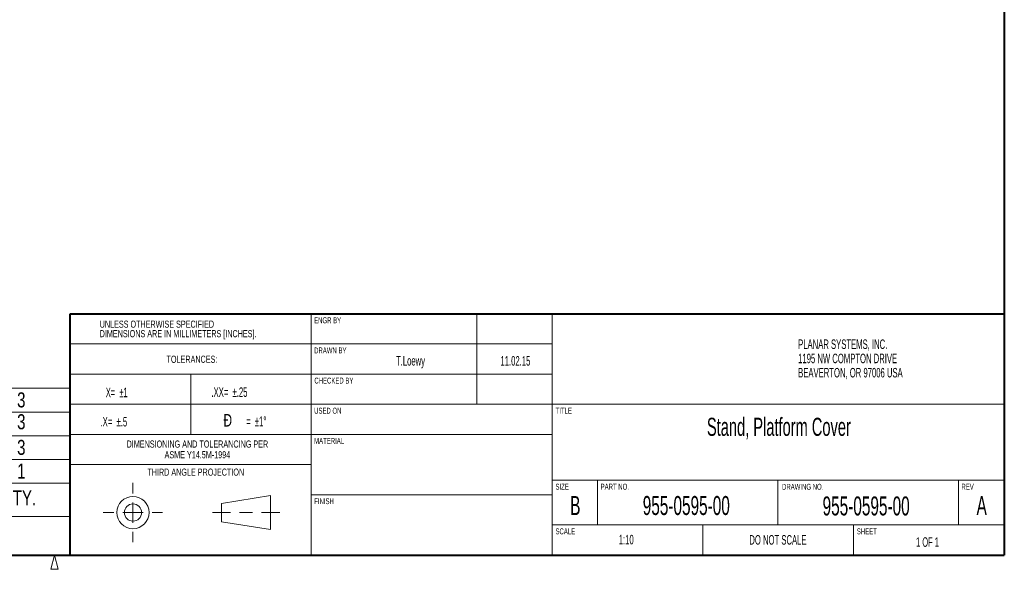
# Model space of a CAD drawing. Header units: millimetres. Extents: x 13 to 419, y 7 to 273.
# Tile 8 of 17: x 209 to 416, y 7 to 122. Entities that reach past the tile are written whole.
import ezdxf

# ---------------------------------------------------------------- set-up
doc = ezdxf.new("R2010")
doc.units = ezdxf.units.MM
doc.styles.add('SLDTEXTSTYLE0', font='TXT', dxfattribs={"width": 0.605})
doc.styles.add('SLDTEXTSTYLE1', font='TXT', dxfattribs={"width": 0.57})
doc.styles.add('SLDTEXTSTYLE2', font='TXT', dxfattribs={"width": 0.7})
doc.styles.add('SLDTEXTSTYLE3', font='TXT', dxfattribs={"width": 0.75})

# ---------------------------------------------------------------- blocks, each defined once
blk = doc.blocks.new('SW_NOTE_0')
at = {"color": 0, "linetype": 'Continuous', "lineweight": 0, "char_height": 2, "attachment_point": 1, "style": 'SLDTEXTSTYLE0'}
for s, insert in [('PLANAR SYSTEMS, INC.', (0, 2.58)), ('1195 NW COMPTON DRIVE', (0, -0.42)), ('BEAVERTON, OR 97006 USA', (0, -3.42))]:
    blk.add_mtext(s, dxfattribs=dict(at, insert=insert))
blk = doc.blocks.new('SW_NOTE_1')
at = {"color": 0, "linetype": 'Continuous', "lineweight": 0, "attachment_point": 3}
for s, insert, char_height, style in [('Ð', (2.98, 3.41), 2.65, 'SLDTEXTSTYLE2'), ('=  ±1°', (10.22, 2.9), 2.117, 'SLDTEXTSTYLE1')]:
    blk.add_mtext(s, dxfattribs=dict(at, insert=insert, char_height=char_height, style=style))
blk = doc.blocks.new('SW_NOTE_2')
at = {"color": 0, "linetype": 'Continuous', "lineweight": 0, "char_height": 1.5, "attachment_point": 2, "style": 'SLDTEXTSTYLE0'}
for s, insert in [('DIMENSIONING AND TOLERANCING PER', (19.8, 1.93)), ('ASME Y14.5M-1994', (19.8, -0.32))]:
    blk.add_mtext(s, dxfattribs=dict(at, insert=insert))
blk = doc.blocks.new('SW_NOTE_3')
at = {"color": 0, "linetype": 'Continuous', "lineweight": 0, "char_height": 1.5, "attachment_point": 1, "style": 'SLDTEXTSTYLE0'}
for s, insert in [('UNLESS OTHERWISE SPECIFIED', (0, 1.93)), ('DIMENSIONS ARE IN MILLIMETERS [INCHES].', (0, -0.07))]:
    blk.add_mtext(s, dxfattribs=dict(at, insert=insert))
blk = doc.blocks.new('SW_TABLEANNOTATION_1')
at = {"color": 0, "linetype": 'Continuous', "lineweight": 0}
for p, q in [((0, 0), (0, -27)), ((149.74, 0), (0, 0)), ((20, 0), (20, -20)), ((53.13, 0), (53.13, -20)), ((129.74, 0), (129.74, -20)), ((149.74, -27), (149.74, 0)), ((0, -5), (149.74, -5)), ((0, -10), (149.74, -10)), ((0, -15), (149.74, -15)), ((0, -20), (149.74, -20)), ((20, -20), (20, -27)), ((53.13, -20), (53.13, -27)), ((129.74, -20), (129.74, -27)), ((0, -27), (149.74, -27))]:
    blk.add_line(p, q, dxfattribs=at)
at = {"color": 0, "linetype": 'Continuous', "lineweight": 0, "attachment_point": 1, "style": 'SLDTEXTSTYLE3'}
for s, insert, char_height in [('4', (8.83, -0.86), 3.17), ('530-1194-00', (20.5, -0.86), 3.175), ('Screw,T-OLED M6 thumb screw', (59.96, -0.86), 3.175), ('3', (138.56, -0.86), 3.17), ('3', (8.83, -5.46), 3.17), ('526-0472-00', (20.5, -5.46), 3.175), ('K&J Magnets MMS-C-X0', (66.84, -5.46), 3.175), ('3', (138.56, -5.46), 3.17), ('2', (8.83, -10.86), 3.17), ('572-4678-00', (20.5, -10.86), 3.175), ('Sht Mtl, Full Post', (75.61, -10.86), 3.175), ('3', (138.56, -10.86), 3.17), ('1', (8.83, -15.86), 3.17), ('572-4677-00', (20.5, -15.86), 3.175), ('Sht Mtl, Full Plate', (74.57, -15.86), 3.175), ('1', (138.56, -15.86), 3.17), ('ITEM NO.', (0.96, -21.46), 3.175), ('PART NUMBER', (22.44, -21.46), 3.175), ('Description', (79.97, -21.46), 3.175), ('QTY.', (135.15, -21.46), 3.175)]:
    blk.add_mtext(s, dxfattribs=dict(at, insert=insert, char_height=char_height))

msp = doc.modelspace()

# ---------------------------------------------------------------- linework, layer by layer
at = {"color": 7, "linetype": 'Continuous', "lineweight": 40}
for p, q in [((416.052, 269.748), (416.052, 9.652)), ((219.202, 9.652), (219.202, 60.452)), ((219.202, 60.452), (416.052, 60.452)), ((15.748, 9.652), (416.052, 9.652))]:
    msp.add_line(p, q, dxfattribs=at)
at = {"color": 7, "linetype": 'Continuous', "lineweight": 0}
for p, q in [((270.002, 60.452), (270.002, 9.652)), ((304.927, 60.452), (304.927, 41.402)), ((320.802, 60.452), (320.802, 9.652)), ((270.002, 54.102), (219.202, 54.102)), ((320.802, 54.102), (270.002, 54.102)), ((270.002, 47.752), (219.202, 47.752)), ((244.602, 47.752), (244.602, 35.052)), ((320.802, 47.752), (270.002, 47.752)), ((270.002, 41.402), (219.202, 41.402)), ((320.802, 41.402), (270.002, 41.402)), ((320.802, 41.402), (416.052, 41.402)), ((219.202, 35.052), (270.002, 35.052)), ((320.802, 35.052), (270.002, 35.052)), ((270.002, 28.702), (219.202, 28.702)), ((320.802, 25.4), (416.052, 25.4)), ((330.327, 25.4), (330.327, 16.002)), ((368.327, 25.4), (368.327, 16.002)), ((406.4, 16.002), (406.4, 25.4)), ((232.4378, 24.8448), (232.4378, 22.635)), ((251.1068, 20.5395), (261.451, 22.1779)), ((261.451, 22.1779), (261.451, 15.015)), ((320.802, 22.352), (270.002, 22.352)), ((232.4378, 20.73), (232.4378, 16.4628)), ((251.1068, 16.6533), (251.1068, 20.5395)), ((228.3992, 18.5964), (226.1894, 18.5964)), ((234.5714, 18.5964), (230.3042, 18.5964)), ((236.4764, 18.5964), (238.6862, 18.5964)), ((249.2018, 18.5964), (253.0118, 18.5964)), ((261.451, 15.015), (251.1068, 16.6533)), ((254.9168, 18.5964), (257.641, 18.5964)), ((259.546, 18.5964), (263.356, 18.5964)), ((232.4378, 14.5578), (232.4378, 12.348)), ((320.802, 16.002), (416.052, 16.002)), ((352.552, 16.002), (352.552, 9.652)), ((384.302, 16.002), (384.302, 9.652)), ((215.9, 9.652), (215.15, 6.652)), ((215.9, 9.652), (216.65, 6.652)), ((215.15, 6.652), (216.65, 6.652))]:
    msp.add_line(p, q, dxfattribs=at)
at = {"color": 7, "linetype": 'Continuous', "lineweight": 15}
msp.add_line((219.2036, 17.7732), (69.6516, 17.7732), dxfattribs=at)
at = {"color": 7, "linetype": 'Continuous', "lineweight": 0}
for radius in [3.4004, 1.8097]:
    msp.add_circle((232.4378, 18.5964), radius, dxfattribs=at)

# ---------------------------------------------------------------- block references
for name, p in [('SW_NOTE_3', (225.4289, 57.097)), ('SW_NOTE_0', (372.6103, 52.4782)), ('SW_TABLEANNOTATION_1', (69.4659, 44.7732)), ('SW_NOTE_1', (250.3364, 35.9571)), ('SW_NOTE_2', (226.2198, 31.8507))]:
    msp.add_blockref(name, p, dxfattribs=at)

# ---------------------------------------------------------------- texts
for s, insert, char_height, attachment_point, style in [('ENGR BY', (270.6138, 59.7226), 1.25, 1, 'SLDTEXTSTYLE0'), ('DRAWN BY', (270.6187, 53.3646), 1.25, 1, 'SLDTEXTSTYLE0'), ('TOLERANCES:', (244.8697, 51.6378), 1.5, 2, 'SLDTEXTSTYLE0'), ('T.Loewy', (290.9288, 51.5567), 2, 2, 'SLDTEXTSTYLE0'), ('11.02.15', (313.0345, 51.5486), 2, 2, 'SLDTEXTSTYLE0'), ('CHECKED BY', (270.6671, 47.0242), 1.25, 1, 'SLDTEXTSTYLE0'), ('X=  ±1', (226.7199, 44.8978), 2, 1, 'SLDTEXTSTYLE1'), ('.XX=  ±.25', (248.9785, 44.9615), 2, 1, 'SLDTEXTSTYLE0'), ('USED ON', (270.6163, 40.6699), 1.25, 1, 'SLDTEXTSTYLE0'), ('TITLE', (321.5122, 40.6702), 1.25, 1, 'SLDTEXTSTYLE0'), ('.X=  ±.5', (225.6103, 38.7316), 2, 1, 'SLDTEXTSTYLE0'), ('Stand, Platform Cover', (368.5517, 38.5656), 3.81, 2, 'SLDTEXTSTYLE0'), ('MATERIAL', (270.6104, 34.3198), 1.25, 1, 'SLDTEXTSTYLE0'), ('THIRD ANGLE PROJECTION', (245.6721, 27.8683), 1.5, 2, 'SLDTEXTSTYLE0'), ('SIZE', (321.4729, 24.6717), 1.25, 1, 'SLDTEXTSTYLE0'), ('PART NO.', (330.992, 24.6704), 1.25, 1, 'SLDTEXTSTYLE0'), ('DRAWING NO.', (369.2182, 24.6492), 1.25, 1, 'SLDTEXTSTYLE0'), ('REV', (407.0158, 24.6683), 1.25, 1, 'SLDTEXTSTYLE0'), ('FINISH', (270.628, 21.6216), 1.25, 1, 'SLDTEXTSTYLE0'), ('B', (325.6566, 22.085), 4, 2, 'SLDTEXTSTYLE0'), ('955-0595-00', (349.0371, 22.085), 4, 2, 'SLDTEXTSTYLE0'), ('955-0595-00', (386.9358, 21.9933), 4, 2, 'SLDTEXTSTYLE0'), ('A', (411.2871, 22.0983), 4, 2, 'SLDTEXTSTYLE0'), ('SCALE', (321.4754, 15.271), 1.25, 1, 'SLDTEXTSTYLE0'), ('SHEET', (384.972, 15.2707), 1.25, 1, 'SLDTEXTSTYLE0'), ('1:10', (336.3874, 13.9101), 2, 2, 'SLDTEXTSTYLE0'), ('DO NOT SCALE', (368.3507, 13.8539), 2, 2, 'SLDTEXTSTYLE0'), ('1 OF 1', (399.8665, 13.3931), 2, 2, 'SLDTEXTSTYLE1')]:
    msp.add_mtext(s, dxfattribs=dict(at, insert=insert, char_height=char_height, attachment_point=attachment_point, style=style))

doc.saveas('drawing.dxf')
